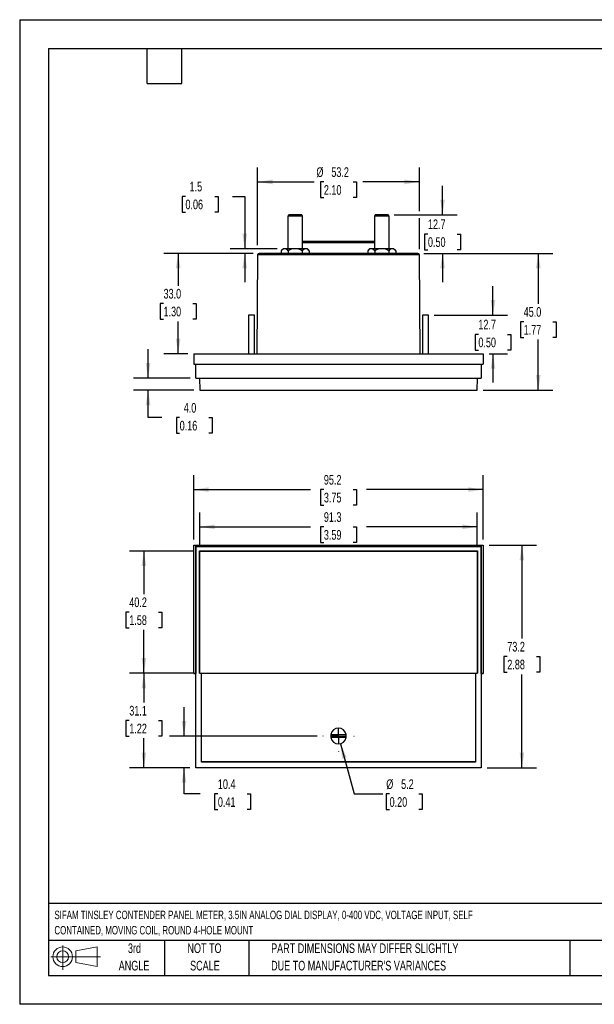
# Model space of a CAD drawing. Header units: millimetres. Extents: x 0 to 419, y 0 to 324.
# Tile 1 of 3: x 0 to 189, y 0 to 324. Entities that reach past the tile are written whole.
import ezdxf

# ---------------------------------------------------------------- set-up
doc = ezdxf.new("R2010")
doc.units = ezdxf.units.MM
doc.header["$LTSCALE"] = 1.5
doc.linetypes.add('CENTERX2', pattern=[20.32, 12.7, -2.54, 2.54, -2.54])
doc.layers.add('CENTER', color=40, linetype='CENTERX2')
doc.layers.add('SLD-DEFPOINTS', color=7, linetype='Continuous')
doc.layers.add('DIMENSIONS', color=140, linetype='Continuous', lineweight=25)
doc.layers.add('TEXT', color=140, linetype='Continuous', lineweight=25)
doc.styles.add('SLDTEXTSTYLE0', font='TXT', dxfattribs={"width": 0.7})
doc.dimstyles.new('SLDDIMSTYLE0', dxfattribs={"dimtxt": 3.237012, "dimasz": 4.953, "dimexe": 0, "dimexo": 0.0625, "dimgap": 0.809253, "dimtad": 0, "dimtih": 1, "dimtoh": 1, "dimrnd": 1e-09, "dimzin": 12, "dimdsep": 46, "dimtxsty": 'SLDTEXTSTYLE0', "dimsah": 1, "dimcen": 0.09, "dimadec": 0, "dimazin": 3, "dimtfac": 1, "dimtofl": 0, "dimtmove": 0, "dimatfit": 3, "dimfxl": 0, "dimfrac": 2, "dimtolj": 1, "dimtzin": 12, "dimarcsym": 0})
doc.dimstyles.new('SLDDIMSTYLE1', dxfattribs={"dimtxt": 3.237012, "dimasz": 4.953, "dimexe": 0, "dimexo": 0.0625, "dimgap": 0.809253, "dimtad": 0, "dimtih": 1, "dimtoh": 1, "dimrnd": 1e-09, "dimzin": 12, "dimdsep": 46, "dimtxsty": 'SLDTEXTSTYLE0', "dimsah": 1, "dimcen": 0.09, "dimadec": 0, "dimazin": 3, "dimtfac": 1, "dimtmove": 0, "dimatfit": 0, "dimfxl": 0, "dimfrac": 2, "dimtolj": 1, "dimtzin": 12, "dimarcsym": 0})
doc.dimstyles.new('SLDDIMSTYLE2', dxfattribs={"dimtxt": 3.237012, "dimasz": 4.953, "dimexe": 0, "dimexo": 0.0625, "dimgap": 0.809253, "dimtad": 0, "dimtih": 1, "dimtoh": 1, "dimrnd": 1e-09, "dimzin": 12, "dimdsep": 46, "dimtxsty": 'SLDTEXTSTYLE0', "dimsah": 1, "dimcen": 0, "dimadec": 0, "dimazin": 3, "dimtfac": 1, "dimtofl": 0, "dimtmove": 0, "dimatfit": 3, "dimfxl": 0, "dimfrac": 2, "dimtolj": 1, "dimtzin": 12, "dimarcsym": 0})
doc.dimstyles.new('SLDDIMSTYLE3', dxfattribs={"dimtxt": 3.237012, "dimasz": 4.953, "dimexe": 0, "dimexo": 0.0625, "dimgap": 0.809253, "dimtad": 0, "dimtih": 1, "dimtoh": 1, "dimrnd": 1e-09, "dimzin": 4, "dimdsep": 46, "dimtxsty": 'SLDTEXTSTYLE0', "dimsah": 1, "dimcen": 0.09, "dimadec": 0, "dimazin": 1, "dimtfac": 1, "dimtofl": 0, "dimtmove": 0, "dimatfit": 3, "dimfxl": 0, "dimfrac": 2, "dimtolj": 1, "dimtzin": 12, "dimarcsym": 0})
doc.dimstyles.new('SLDDIMSTYLE4', dxfattribs={"dimtxt": 3.237012, "dimasz": 4.953, "dimexe": 0, "dimexo": 0.0625, "dimgap": 0.809253, "dimtad": 0, "dimtih": 1, "dimtoh": 1, "dimrnd": 1e-09, "dimzin": 4, "dimdsep": 46, "dimtxsty": 'SLDTEXTSTYLE0', "dimsah": 1, "dimcen": 0.09, "dimadec": 0, "dimazin": 1, "dimtfac": 1, "dimtmove": 0, "dimatfit": 0, "dimfxl": 0, "dimfrac": 2, "dimtolj": 1, "dimtzin": 12, "dimarcsym": 0})

# ---------------------------------------------------------------- blocks, each defined once
blk = doc.blocks.new('Block11')
at = {"color": 7, "linetype": 'Continuous', "lineweight": 18}
for p, q in [((3.88, 7.97), (3.88, 0)), ((8.22, 6.25), (15.26, 7.55)), ((15.26, 7.55), (15.26, 1.1)), ((0, 4.32), (16.31, 4.32)), ((8.22, 2.39), (8.22, 6.25)), ((8.22, 2.39), (15.26, 1.1))]:
    blk.add_line(p, q, dxfattribs=at)
for radius in [3.23, 1.93]:
    blk.add_circle((3.88, 4.32), radius, dxfattribs=at)
blk = doc.blocks.new('Block12')
at = {"layer": 'SLD-DEFPOINTS'}
blk.add_blockref('Block11', (0, 0), dxfattribs=at)
blk = doc.blocks.new('SW_NOTE_0')
at = {"layer": 'TEXT', "color": 0, "linetype": 'CENTERX2', "lineweight": 18, "char_height": 2.775, "attachment_point": 1, "style": 'SLDTEXTSTYLE0'}
for s, insert in [('SIFAM TINSLEY CONTENDER PANEL METER, 3.5IN ANALOG DIAL DISPLAY, 0-400 VDC, VOLTAGE INPUT, SELF', (0, 3.58)), ('CONTAINED, MOVING COIL, ROUND 4-HOLE MOUNT', (0, -1.45))]:
    blk.add_mtext(s, dxfattribs=dict(at, insert=insert))
blk = doc.blocks.new('SW_NOTE_0_3')
at = {"layer": 'TEXT', "color": 0, "linetype": 'CENTERX2', "lineweight": 18, "char_height": 3.175, "attachment_point": 1, "style": 'SLDTEXTSTYLE0'}
for s, insert in [('PART DIMENSIONS MAY DIFFER SLIGHTLY', (0, 4.09)), ("DUE TO MANUFACTURER'S VARIANCES", (0, -1.64))]:
    blk.add_mtext(s, dxfattribs=dict(at, insert=insert))
blk = doc.blocks.new('SW_NOTE_0_4')
at = {"layer": 'TEXT', "color": 0, "linetype": 'CENTERX2', "lineweight": 18, "char_height": 3.175, "attachment_point": 2, "style": 'SLDTEXTSTYLE0'}
for s, insert in [('NOT TO', (7.89, 4.09)), ('SCALE', (8.03, -1.64))]:
    blk.add_mtext(s, dxfattribs=dict(at, insert=insert))
blk = doc.blocks.new('SW_NOTE_0_5')
at = {"layer": 'TEXT', "color": 0, "linetype": 'CENTERX2', "lineweight": 18, "char_height": 3.175, "attachment_point": 2, "style": 'SLDTEXTSTYLE0'}
for s, insert in [('3rd', (3.47, 4.09)), ('ANGLE', (3.33, -1.64))]:
    blk.add_mtext(s, dxfattribs=dict(at, insert=insert))
blk = doc.blocks.new('_D')
at = {"layer": 'DIMENSIONS'}
for p, q in [((154.35, 151.01), (169.92, 151.01)), ((165.16, 151.01), (165.16, 120.27)), ((160.35, 114.4), (159.26, 114.4)), ((159.26, 114.4), (159.26, 109.26)), ((169.97, 114.4), (171.06, 114.4)), ((171.06, 114.4), (171.06, 109.26)), ((159.26, 109.26), (160.35, 109.26)), ((165.16, 77.8), (165.16, 108.53)), ((171.06, 109.26), (169.97, 109.26)), ((153.7, 77.8), (169.92, 77.8))]:
    blk.add_line(p, q, dxfattribs=at)
for points in [[(165.16, 151.01), (164.4, 146.05), (165.92, 146.05)], [(165.16, 77.8), (165.92, 82.75), (164.4, 82.75)]]:
    blk.add_solid(points, dxfattribs=at)
at = {"layer": 'DIMENSIONS', "char_height": 3.175, "attachment_point": 1, "style": 'SLDTEXTSTYLE0'}
for s, insert in [('73.2', (160.35, 119.22)), ('2.88', (160.35, 113.35))]:
    blk.add_mtext(s, dxfattribs=dict(at, insert=insert))
blk = doc.blocks.new('_D_1')
at = {"layer": 'DIMENSIONS'}
for p, q in [((57.24, 152.91), (57.24, 174.06)), ((152.44, 152.91), (152.44, 174.06)), ((57.24, 169.3), (95.65, 169.3)), ((100.03, 169.3), (98.94, 169.3)), ((98.94, 169.3), (98.94, 164.15)), ((109.65, 169.3), (110.74, 169.3)), ((110.74, 169.3), (110.74, 164.15)), ((152.44, 169.3), (114.04, 169.3)), ((98.94, 164.15), (100.03, 164.15)), ((110.74, 164.15), (109.65, 164.15))]:
    blk.add_line(p, q, dxfattribs=at)
for points in [[(57.24, 169.3), (62.19, 168.54), (62.19, 170.06)], [(152.44, 169.3), (147.49, 170.06), (147.49, 168.54)]]:
    blk.add_solid(points, dxfattribs=at)
at = {"layer": 'DIMENSIONS', "char_height": 3.175, "attachment_point": 1, "style": 'SLDTEXTSTYLE0'}
for s, insert in [('95.2', (100.03, 174.12)), ('3.75', (100.03, 168.25))]:
    blk.add_mtext(s, dxfattribs=dict(at, insert=insert))
blk = doc.blocks.new('_D_2')
at = {"layer": 'DIMENSIONS'}
for p, q in [((57.29, 108.91), (36.09, 108.91)), ((40.85, 108.91), (40.85, 99.22)), ((36.04, 93.36), (34.96, 93.36)), ((34.96, 93.36), (34.96, 88.21)), ((45.66, 93.36), (46.75, 93.36)), ((46.75, 93.36), (46.75, 88.21)), ((34.96, 88.21), (36.04, 88.21)), ((40.85, 77.8), (40.85, 87.49)), ((46.75, 88.21), (45.66, 88.21)), ((55.98, 77.8), (36.09, 77.8))]:
    blk.add_line(p, q, dxfattribs=at)
for points in [[(40.85, 108.91), (40.09, 103.96), (41.61, 103.96)], [(40.85, 77.8), (41.61, 82.75), (40.09, 82.75)]]:
    blk.add_solid(points, dxfattribs=at)
at = {"layer": 'DIMENSIONS', "char_height": 3.175, "attachment_point": 1, "style": 'SLDTEXTSTYLE0'}
for s, insert in [('31.1', (36.04, 98.17)), ('1.22', (36.04, 92.3))]:
    blk.add_mtext(s, dxfattribs=dict(at, insert=insert))
blk = doc.blocks.new('_D_3')
at = {"layer": 'DIMENSIONS'}
for p, q in [((57.29, 149.1), (36.09, 149.1)), ((40.85, 149.1), (40.85, 134.87)), ((36.04, 129.01), (34.96, 129.01)), ((34.96, 129.01), (34.96, 123.86)), ((45.66, 129.01), (46.75, 129.01)), ((46.75, 129.01), (46.75, 123.86)), ((34.96, 123.86), (36.04, 123.86)), ((40.85, 108.91), (40.85, 123.14)), ((46.75, 123.86), (45.66, 123.86)), ((57.29, 108.91), (36.09, 108.91))]:
    blk.add_line(p, q, dxfattribs=at)
for points in [[(40.85, 149.1), (40.09, 144.15), (41.61, 144.15)], [(40.85, 108.91), (41.61, 113.86), (40.09, 113.86)]]:
    blk.add_solid(points, dxfattribs=at)
at = {"layer": 'DIMENSIONS', "char_height": 3.175, "attachment_point": 1, "style": 'SLDTEXTSTYLE0'}
for s, insert in [('40.2', (36.04, 133.82)), ('1.58', (36.04, 127.95))]:
    blk.add_mtext(s, dxfattribs=dict(at, insert=insert))
blk = doc.blocks.new('_D_4')
at = {"layer": 'DIMENSIONS'}
for p, q in [((54.04, 88.24), (54.04, 97.76)), ((97.8, 88.24), (49.28, 88.24)), ((55.98, 77.8), (49.28, 77.8)), ((54.04, 69.18), (54.04, 77.8)), ((59.34, 69.18), (54.04, 69.18)), ((65.18, 69.18), (64.09, 69.18)), ((64.09, 69.18), (64.09, 64.04)), ((74.8, 69.18), (75.88, 69.18)), ((75.88, 69.18), (75.88, 64.04)), ((64.09, 64.04), (65.18, 64.04)), ((75.88, 64.04), (74.8, 64.04))]:
    blk.add_line(p, q, dxfattribs=at)
for points in [[(54.04, 88.24), (54.81, 93.19), (53.28, 93.19)], [(54.04, 77.8), (53.28, 72.85), (54.81, 72.85)]]:
    blk.add_solid(points, dxfattribs=at)
at = {"layer": 'DIMENSIONS', "char_height": 3.175, "attachment_point": 1, "style": 'SLDTEXTSTYLE0'}
for s, insert in [('10.4', (65.18, 74)), ('0.41', (65.18, 68.13))]:
    blk.add_mtext(s, dxfattribs=dict(at, insert=insert))
blk = doc.blocks.new('_D_5')
at = {"layer": 'DIMENSIONS'}
for p, q in [((59.2, 151.01), (59.2, 161.81)), ((150.49, 151.01), (150.49, 161.81)), ((59.2, 157.05), (95.65, 157.05)), ((100.03, 157.05), (98.94, 157.05)), ((98.94, 157.05), (98.94, 151.9)), ((109.65, 157.05), (110.74, 157.05)), ((110.74, 157.05), (110.74, 151.9)), ((150.49, 157.05), (114.04, 157.05)), ((98.94, 151.9), (100.03, 151.9)), ((110.74, 151.9), (109.65, 151.9))]:
    blk.add_line(p, q, dxfattribs=at)
for points in [[(59.2, 157.05), (64.15, 156.28), (64.15, 157.81)], [(150.49, 157.05), (145.53, 157.81), (145.53, 156.28)]]:
    blk.add_solid(points, dxfattribs=at)
at = {"layer": 'DIMENSIONS', "char_height": 3.175, "attachment_point": 1, "style": 'SLDTEXTSTYLE0'}
for s, insert in [('91.3', (100.03, 161.86)), ('3.59', (100.03, 155.99))]:
    blk.add_mtext(s, dxfattribs=dict(at, insert=insert))
blk = doc.blocks.new('_D_6')
at = {"layer": 'DIMENSIONS'}
for p, q in [((105.51, 85.72), (109.95, 69.18)), ((109.95, 69.18), (119.47, 69.18)), ((121.65, 69.18), (120.56, 69.18)), ((120.56, 69.18), (120.56, 64.04)), ((131.26, 69.18), (132.35, 69.18)), ((132.35, 69.18), (132.35, 64.04)), ((120.56, 64.04), (121.65, 64.04)), ((132.35, 64.04), (131.26, 64.04))]:
    blk.add_line(p, q, dxfattribs=at)
blk.add_solid([(105.51, 85.72), (106.06, 80.74), (107.53, 81.14)], dxfattribs=at)
at = {"layer": 'DIMENSIONS', "char_height": 3.175, "attachment_point": 1, "style": 'SLDTEXTSTYLE0'}
for s, insert in [('%%c', (120.55, 74)), ('5.2', (125.44, 74)), ('0.20', (121.65, 68.13))]:
    blk.add_mtext(s, dxfattribs=dict(at, insert=insert))
blk = doc.blocks.new('SW_CENTERMARKSYMBOL_0')
at = {"layer": 'CENTER', "color": 0}
for p, q in [((0, 5.08), (0, 5.14)), ((-5.08, 0), (-5.14, 0)), ((0, 0), (-2.54, 0)), ((0, 0), (0, 2.54)), ((0, 0), (0, -2.54)), ((0, 0), (2.54, 0)), ((5.08, 0), (5.14, 0)), ((0, -5.08), (0, -5.14))]:
    blk.add_line(p, q, dxfattribs=at)
blk = doc.blocks.new('_D_7')
at = {"layer": 'DIMENSIONS'}
for p, q in [((139.07, 259.7), (139.07, 269.23)), ((123.12, 259.7), (143.83, 259.7)), ((134.26, 253.35), (133.17, 253.35)), ((133.17, 253.35), (133.17, 248.21)), ((143.88, 253.35), (144.96, 253.35)), ((144.96, 253.35), (144.96, 248.21)), ((132.86, 247), (143.83, 247)), ((133.17, 248.21), (134.26, 248.21)), ((139.07, 247), (139.07, 237.48)), ((144.96, 248.21), (143.88, 248.21))]:
    blk.add_line(p, q, dxfattribs=at)
for points in [[(139.07, 259.7), (139.83, 264.65), (138.31, 264.65)], [(139.07, 247), (138.31, 242.05), (139.83, 242.05)]]:
    blk.add_solid(points, dxfattribs=at)
at = {"layer": 'DIMENSIONS', "char_height": 3.175, "attachment_point": 1, "style": 'SLDTEXTSTYLE0'}
for s, insert in [('12.7', (134.26, 258.17)), ('0.50', (134.26, 252.3))]:
    blk.add_mtext(s, dxfattribs=dict(at, insert=insert))
blk = doc.blocks.new('_D_8')
at = {"layer": 'DIMENSIONS'}
for p, q in [((78.23, 249.64), (78.23, 275.26)), ((131.46, 260.84), (131.46, 275.26)), ((78.23, 270.49), (96.86, 270.49)), ((100.03, 270.49), (98.94, 270.49)), ((98.94, 270.49), (98.94, 265.35)), ((109.65, 270.49), (110.74, 270.49)), ((110.74, 270.49), (110.74, 265.35)), ((131.46, 270.49), (112.82, 270.49)), ((98.94, 265.35), (100.03, 265.35)), ((110.74, 265.35), (109.65, 265.35)), ((131.46, 248.41), (131.46, 258.56))]:
    blk.add_line(p, q, dxfattribs=at)
for points in [[(78.23, 270.49), (83.18, 269.73), (83.18, 271.26)], [(131.46, 270.49), (126.5, 271.26), (126.5, 269.73)]]:
    blk.add_solid(points, dxfattribs=at)
at = {"layer": 'DIMENSIONS', "char_height": 3.175, "attachment_point": 1, "style": 'SLDTEXTSTYLE0'}
for s, insert in [('%%c', (97.59, 275.31)), ('53.2', (102.48, 275.31)), ('2.10', (100.03, 269.44))]:
    blk.add_mtext(s, dxfattribs=dict(at, insert=insert))
blk = doc.blocks.new('_D_9')
at = {"layer": 'DIMENSIONS'}
for p, q in [((54.51, 265.73), (53.42, 265.73)), ((53.42, 265.73), (53.42, 260.59)), ((64.13, 265.73), (65.22, 265.73)), ((65.22, 265.73), (65.22, 260.59)), ((69.96, 265.73), (74, 265.73)), ((74, 265.73), (74, 248.5)), ((53.42, 260.59), (54.51, 260.59)), ((65.22, 260.59), (64.13, 260.59)), ((84.71, 248.5), (69.24, 248.5)), ((76.82, 247), (69.24, 247)), ((74, 247), (74, 237.48))]:
    blk.add_line(p, q, dxfattribs=at)
for points in [[(74, 248.5), (74.76, 253.45), (73.24, 253.45)], [(74, 247), (73.24, 242.05), (74.76, 242.05)]]:
    blk.add_solid(points, dxfattribs=at)
at = {"layer": 'DIMENSIONS', "char_height": 3.175, "attachment_point": 1, "style": 'SLDTEXTSTYLE0'}
for s, insert in [('1.5', (55.86, 270.55)), ('0.06', (54.51, 264.68))]:
    blk.add_mtext(s, dxfattribs=dict(at, insert=insert))
blk = doc.blocks.new('_D_10')
at = {"layer": 'DIMENSIONS'}
for p, q in [((76.82, 247), (47.36, 247)), ((52.12, 247), (52.12, 236.37)), ((47.31, 230.5), (46.22, 230.5)), ((46.22, 230.5), (46.22, 225.36)), ((56.93, 230.5), (58.02, 230.5)), ((58.02, 230.5), (58.02, 225.36)), ((46.22, 225.36), (47.31, 225.36)), ((52.12, 214), (52.12, 224.63)), ((58.02, 225.36), (56.93, 225.36)), ((55.34, 214), (47.36, 214))]:
    blk.add_line(p, q, dxfattribs=at)
for points in [[(52.12, 247), (51.36, 242.05), (52.88, 242.05)], [(52.12, 214), (52.88, 218.95), (51.36, 218.95)]]:
    blk.add_solid(points, dxfattribs=at)
at = {"layer": 'DIMENSIONS', "char_height": 3.175, "attachment_point": 1, "style": 'SLDTEXTSTYLE0'}
for s, insert in [('33.0', (47.31, 235.32)), ('1.30', (47.31, 229.45))]:
    blk.add_mtext(s, dxfattribs=dict(at, insert=insert))
blk = doc.blocks.new('_D_11')
at = {"layer": 'DIMENSIONS'}
for p, q in [((132.86, 247), (175.31, 247)), ((170.55, 247), (170.55, 230.37)), ((165.74, 224.5), (164.65, 224.5)), ((164.65, 224.5), (164.65, 219.36)), ((175.36, 224.5), (176.44, 224.5)), ((176.44, 224.5), (176.44, 219.36)), ((164.65, 219.36), (165.74, 219.36)), ((170.55, 202), (170.55, 218.63)), ((176.44, 219.36), (175.36, 219.36)), ((152.39, 202), (175.31, 202))]:
    blk.add_line(p, q, dxfattribs=at)
for points in [[(170.55, 247), (169.78, 242.05), (171.31, 242.05)], [(170.55, 202), (171.31, 206.95), (169.78, 206.95)]]:
    blk.add_solid(points, dxfattribs=at)
at = {"layer": 'DIMENSIONS', "char_height": 3.175, "attachment_point": 1, "style": 'SLDTEXTSTYLE0'}
for s, insert in [('45.0', (165.74, 229.32)), ('1.77', (165.74, 223.45))]:
    blk.add_mtext(s, dxfattribs=dict(at, insert=insert))
blk = doc.blocks.new('_D_12')
at = {"layer": 'DIMENSIONS'}
for p, q in [((155.65, 226.7), (155.65, 236.23)), ((136.32, 226.7), (160.41, 226.7)), ((150.84, 220.35), (149.76, 220.35)), ((149.76, 220.35), (149.76, 215.21)), ((160.46, 220.35), (161.55, 220.35)), ((161.55, 220.35), (161.55, 215.21)), ((149.76, 215.21), (150.84, 215.21)), ((154.35, 214), (160.41, 214)), ((155.65, 214), (155.65, 204.48)), ((161.55, 215.21), (160.46, 215.21))]:
    blk.add_line(p, q, dxfattribs=at)
for points in [[(155.65, 226.7), (156.41, 231.65), (154.89, 231.65)], [(155.65, 214), (154.89, 209.05), (156.41, 209.05)]]:
    blk.add_solid(points, dxfattribs=at)
at = {"layer": 'DIMENSIONS', "char_height": 3.175, "attachment_point": 1, "style": 'SLDTEXTSTYLE0'}
for s, insert in [('12.7', (150.84, 225.17)), ('0.50', (150.84, 219.3))]:
    blk.add_mtext(s, dxfattribs=dict(at, insert=insert))
blk = doc.blocks.new('_D_13')
at = {"layer": 'DIMENSIONS'}
for p, q in [((42.24, 206), (42.24, 215.53)), ((56.01, 206), (37.48, 206)), ((57.29, 202), (37.48, 202)), ((42.24, 192.97), (42.24, 202)), ((46.77, 192.97), (42.24, 192.97)), ((52.61, 192.97), (51.52, 192.97)), ((51.52, 192.97), (51.52, 187.83)), ((62.23, 192.97), (63.31, 192.97)), ((63.31, 192.97), (63.31, 187.83)), ((51.52, 187.83), (52.61, 187.83)), ((63.31, 187.83), (62.23, 187.83))]:
    blk.add_line(p, q, dxfattribs=at)
for points in [[(42.24, 206), (43, 210.95), (41.48, 210.95)], [(42.24, 202), (41.48, 197.05), (43, 197.05)]]:
    blk.add_solid(points, dxfattribs=at)
at = {"layer": 'DIMENSIONS', "char_height": 3.175, "attachment_point": 1, "style": 'SLDTEXTSTYLE0'}
for s, insert in [('4.0', (53.95, 197.79)), ('0.16', (52.61, 191.92))]:
    blk.add_mtext(s, dxfattribs=dict(at, insert=insert))

msp = doc.modelspace()

# ---------------------------------------------------------------- linework, layer by layer
at = {"color": 7, "linetype": 'Continuous'}
for p, q in [((0.004, 323.854), (0.004, 0.004)), ((0.004, 323.854), (419.104, 323.854)), ((419.104, 0.004), (0.004, 0.004))]:
    msp.add_line(p, q, dxfattribs=at)
for p, q in [((88.467, 259.702), (88.217, 259.269)), ((88.217, 259.269), (88.217, 248.502)), ((91.823, 259.269), (88.217, 259.269)), ((91.697, 259.702), (88.467, 259.702)), ((92.767, 259.702), (91.697, 259.702)), ((93.017, 259.269), (91.823, 259.269)), ((93.017, 259.269), (92.767, 259.702)), ((93.017, 248.502), (93.017, 259.269)), ((116.915, 259.702), (116.665, 259.269)), ((116.665, 259.269), (116.665, 248.502)), ((121.465, 259.269), (116.665, 259.269)), ((121.215, 259.702), (116.915, 259.702)), ((121.465, 259.269), (121.215, 259.702)), ((121.465, 248.502), (121.465, 259.269)), ((93.017, 251.002), (116.665, 251.002)), ((116.665, 250.506), (93.017, 250.506)), ((78.227, 246.506), (77.943, 214.002)), ((131.455, 246.506), (78.227, 246.506)), ((130.951, 247.002), (78.731, 247.002)), ((86.617, 248.502), (85.998, 247.883)), ((85.998, 247.883), (85.998, 247.002)), ((87.153, 248.502), (86.617, 248.502)), ((90.617, 248.502), (87.153, 248.502)), ((88.308, 247.883), (88.308, 247.002)), ((94.081, 248.502), (90.617, 248.502)), ((92.927, 247.883), (92.927, 247.002)), ((94.617, 248.502), (94.081, 248.502)), ((95.236, 247.883), (94.617, 248.502)), ((95.236, 247.883), (95.236, 247.002)), ((115.065, 248.502), (114.446, 247.883)), ((114.446, 247.883), (114.446, 247.002)), ((115.601, 248.502), (115.065, 248.502)), ((119.065, 248.502), (115.601, 248.502)), ((116.756, 247.883), (116.756, 247.002)), ((122.529, 248.502), (119.065, 248.502)), ((121.375, 247.883), (121.375, 247.002)), ((123.065, 248.502), (122.529, 248.502)), ((123.684, 247.883), (123.065, 248.502)), ((123.684, 247.883), (123.684, 247.002)), ((131.739, 214.002), (131.455, 246.506)), ((75.266, 226.702), (75.266, 214.002)), ((77.19, 226.702), (75.266, 226.702)), ((77.266, 226.702), (77.19, 226.702)), ((77.266, 214.002), (77.266, 226.702)), ((132.416, 226.702), (132.416, 214.002)), ((134.34, 226.702), (132.416, 226.702)), ((134.416, 226.702), (134.34, 226.702)), ((134.416, 214.002), (134.416, 226.702)), ((57.241, 214.002), (57.272, 210.502)), ((57.241, 214.002), (152.441, 214.002)), ((152.441, 214.002), (152.411, 210.502)), ((57.272, 210.502), (152.411, 210.502)), ((57.911, 206.002), (57.872, 210.502)), ((151.811, 210.502), (151.771, 206.002)), ((57.911, 206.002), (151.771, 206.002)), ((59.161, 206.002), (59.196, 202.002)), ((150.486, 202.002), (150.521, 206.002)), ((59.196, 202.002), (150.486, 202.002)), ((57.241, 151.005), (57.272, 150.975)), ((57.241, 151.005), (152.441, 151.005)), ((57.241, 108.805), (57.241, 151.005)), ((57.272, 108.836), (57.272, 150.975)), ((57.272, 150.975), (152.411, 150.975)), ((57.911, 150.635), (57.872, 150.675)), ((151.811, 150.675), (57.872, 150.675)), ((57.872, 150.675), (57.872, 108.836)), ((57.911, 77.825), (57.911, 150.635)), ((57.911, 150.635), (151.771, 150.635)), ((59.161, 149.135), (59.196, 149.1)), ((59.161, 149.135), (150.521, 149.135)), ((59.161, 108.875), (59.161, 149.135)), ((59.196, 108.91), (59.196, 149.1)), ((59.196, 149.1), (150.486, 149.1)), ((150.486, 149.1), (150.521, 149.135)), ((150.486, 149.1), (150.486, 108.91)), ((150.521, 149.135), (150.521, 108.875)), ((151.811, 150.675), (151.771, 150.635)), ((151.771, 150.635), (151.771, 77.825)), ((151.811, 108.836), (151.811, 150.675)), ((152.441, 151.005), (152.411, 150.975)), ((152.411, 150.975), (152.411, 108.836)), ((152.441, 151.005), (152.441, 108.805)), ((57.241, 108.805), (57.272, 108.836)), ((57.241, 108.805), (57.886, 108.805)), ((57.872, 108.836), (57.272, 108.836)), ((57.886, 108.851), (57.872, 108.836)), ((57.886, 77.801), (57.886, 108.851)), ((59.161, 108.875), (59.196, 108.91)), ((59.161, 108.875), (59.761, 108.875)), ((59.196, 108.91), (150.486, 108.91)), ((59.789, 108.903), (59.761, 108.875)), ((59.761, 79.675), (59.761, 108.875)), ((59.789, 108.903), (149.893, 108.903)), ((59.789, 79.703), (59.789, 108.903)), ((149.921, 108.875), (149.893, 108.903)), ((149.893, 108.903), (149.893, 79.703)), ((149.921, 108.875), (150.521, 108.875)), ((149.921, 108.875), (149.921, 79.675)), ((150.486, 108.91), (150.521, 108.875)), ((151.796, 108.851), (151.796, 77.801)), ((151.796, 108.851), (151.811, 108.836)), ((151.796, 108.805), (152.441, 108.805)), ((152.411, 108.836), (151.811, 108.836)), ((152.411, 108.836), (152.441, 108.805)), ((107.389, 87.717), (102.286, 87.754)), ((102.293, 88.754), (107.396, 88.717)), ((57.886, 77.801), (57.911, 77.825)), ((151.796, 77.801), (57.886, 77.801)), ((151.771, 77.825), (57.911, 77.825)), ((59.761, 79.675), (59.789, 79.703)), ((149.921, 79.675), (59.761, 79.675)), ((149.893, 79.703), (59.789, 79.703)), ((149.921, 79.675), (149.893, 79.703)), ((151.796, 77.801), (151.771, 77.825))]:
    msp.add_line(p, q)
for centre, radius, start, end in [((78.727, 246.502), 0.5, 90, 179.5), ((87.274, 246.89), 1.617, 94.28589, 142.08768), ((86.993, 246.816), 1.694, 39.05892, 84.56751), ((90.714, 243.522), 4.98, 91.11204, 118.88796), ((90.489, 243.404), 5.099, 61.4414, 88.5586), ((94.202, 246.89), 1.617, 94.28589, 142.08768), ((93.921, 246.816), 1.694, 39.05892, 84.56751), ((115.722, 246.89), 1.617, 94.28589, 142.08768), ((115.441, 246.816), 1.694, 39.05892, 84.56751), ((119.162, 243.522), 4.98, 91.11204, 118.88796), ((118.937, 243.404), 5.099, 61.4414, 88.5586), ((122.65, 246.89), 1.617, 94.28589, 142.08768), ((122.369, 246.816), 1.694, 39.05892, 84.56751), ((130.955, 246.502), 0.5, 0.5, 90), ((104.841, 88.235), 2.6, 10.67249, 168.49751), ((104.841, 88.235), 2.6, 190.67249, 348.49751), ((104.841, 88.235), 2.55, 168.27727, 190.89273), ((104.841, 88.235), 2.55, 348.27727, 10.89273)]:
    msp.add_arc(centre, radius, start, end)
at = {"layer": 'TEXT'}
for p, q in [((9.525, 314.325), (409.575, 314.325)), ((9.525, 314.325), (9.525, 9.525)), ((41.91, 302.895), (41.91, 314.325)), ((53.34, 302.895), (53.34, 314.325)), ((41.91, 302.895), (53.34, 302.895)), ((409.575, 33.189), (9.525, 33.189)), ((409.575, 20.955), (9.525, 20.955)), ((47.625, 20.955), (47.625, 9.525)), ((75.317, 20.955), (75.317, 9.525)), ((180.97, 20.955), (180.97, 9.525)), ((9.525, 9.525), (409.575, 9.525))]:
    msp.add_line(p, q, dxfattribs=at)

# ---------------------------------------------------------------- block references
at = {"layer": 'CENTER'}
msp.add_blockref('SW_CENTERMARKSYMBOL_0', (104.841, 88.235), dxfattribs=at)
at = {"layer": 'SLD-DEFPOINTS'}
msp.add_blockref('Block12', (10.257, 11.331), dxfattribs=at)
at = {"layer": 'TEXT', "linetype": 'CENTERX2', "lineweight": 18}
for name, p in [('SW_NOTE_0', (11.42, 27.217)), ('SW_NOTE_0_5', (34.271, 15.953)), ('SW_NOTE_0_4', (52.886, 15.953)), ('SW_NOTE_0_3', (82.679, 15.953))]:
    msp.add_blockref(name, p, dxfattribs=at)

# ---------------------------------------------------------------- dimensions: what is measured, and where the dimension line sits
at = {"layer": 'DIMENSIONS'}
dim = msp.add_linear_dim(base=(78.227, 270.493), p1=(131.455, 246.506), p2=(78.227, 246.506), text='%%c<>', dimstyle='SLDDIMSTYLE0', dxfattribs=at)
dim.commit()
dim.dimension.update_dxf_attribs({"geometry": '_D_8', "text_midpoint": (104.841, 270.493), "dimtype": 160})
for base, p1, p2, dimstyle, picture, middle in [((73.998, 247.002), (86.617, 248.502), (78.727, 247.002), 'SLDDIMSTYLE1', '_D_9', (73.998, 265.733)), ((139.067, 259.702), (130.955, 247.002), (121.215, 259.702), 'SLDDIMSTYLE1', '_D_7', (139.067, 253.352)), ((52.121, 214.002), (78.727, 247.002), (57.241, 214.002), 'SLDDIMSTYLE3', '_D_10', (52.121, 230.502)), ((170.547, 202.002), (130.955, 247.002), (150.486, 202.002), 'SLDDIMSTYLE3', '_D_11', (170.547, 224.502)), ((155.652, 226.702), (152.441, 214.002), (134.416, 226.702), 'SLDDIMSTYLE1', '_D_12', (155.652, 220.352)), ((42.241, 202.002), (57.911, 206.002), (59.196, 202.002), 'SLDDIMSTYLE4', '_D_13', (42.241, 192.972)), ((40.853, 108.91), (59.196, 149.1), (59.196, 108.91), 'SLDDIMSTYLE0', '_D_3', (40.853, 129.005)), ((165.16, 77.801), (152.441, 151.005), (151.796, 77.801), 'SLDDIMSTYLE0', '_D', (165.16, 114.403)), ((40.853, 108.91), (57.886, 77.801), (59.196, 108.91), 'SLDDIMSTYLE0', '_D_2', (40.853, 93.355)), ((54.045, 77.801), (99.701, 88.235), (57.886, 77.801), 'SLDDIMSTYLE1', '_D_4', (54.045, 69.181))]:
    dim = msp.add_linear_dim(base=base, p1=p1, p2=p2, angle=90, dimstyle=dimstyle, dxfattribs=at)
    dim.commit()
    dim.dimension.update_dxf_attribs({"geometry": picture, "text_midpoint": middle, "dimtype": 160})
for base, p1, p2, picture, middle in [((152.441, 169.299), (57.241, 151.005), (152.441, 151.005), '_D_1', (104.841, 169.299)), ((150.486, 157.045), (59.196, 149.1), (150.486, 149.1), '_D_5', (104.841, 157.045))]:
    dim = msp.add_linear_dim(base=base, p1=p1, p2=p2, dimstyle='SLDDIMSTYLE0', dxfattribs=at)
    dim.commit()
    dim.dimension.update_dxf_attribs({"geometry": picture, "text_midpoint": middle, "dimtype": 160})
dim = msp.add_diameter_dim_2p(p1=(104.168, 90.747), p2=(105.514, 85.724), dimstyle='SLDDIMSTYLE2', dxfattribs=at)
dim.commit()
dim.dimension.update_dxf_attribs({"geometry": '_D_6', "text_midpoint": (126.455, 69.181), "dimtype": 163})

doc.saveas('drawing.dxf')
